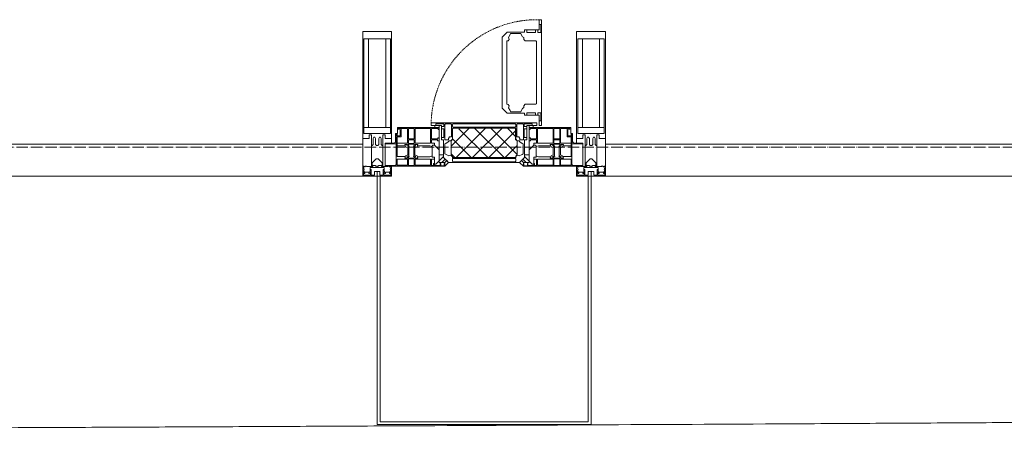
# Model space of a CAD drawing. Header units: millimetres. Extents: x 5617 to 109543, y 7718 to 202726.
# Tile 49 of 84: x 55810 to 57514, y 14912 to 15621. Entities that reach past the tile are written whole.
import ezdxf

# ---------------------------------------------------------------- set-up
doc = ezdxf.new("R2010")
doc.units = ezdxf.units.MM
doc.linetypes.add('-D1-02х01', pattern=[3, 2, -1])
doc.linetypes.add('ADSK_Линия сетки', pattern=[25, 20, -2.5, 0, -2.5])
for name, color, linetype, lineweight in [('Импосты витража', 7, 'Continuous', 18), ('Колонны', 7, 'Continuous', 18), ('Окна', 7, 'Continuous', 18), ('Оси', 7, 'Continuous', 9), ('Панели витража', 7, 'Continuous', 18), ('Форма', 7, 'Continuous', 18), ('Элементы узлов', 7, 'Continuous', 18)]:
    doc.layers.add(name, color=color, linetype=linetype, lineweight=lineweight)

# ---------------------------------------------------------------- blocks, each defined once
blk = doc.blocks.new('System Panel - A_PAN_Glass-7508020-МКСС_К4_L16_54_900_')
at = {"layer": 'Панели витража', "color": 253, "lineweight": 5, "true_color": 0xaaaaaa}
for p, q in [((656.25, 55), (-656.25, 55)), ((-656.25, 55), (-656.25, 0)), ((656.25, 0), (656.25, 55)), ((-656.25, 0), (656.25, 0))]:
    blk.add_line(p, q, dxfattribs=at)
blk = doc.blocks.new('A_PAN_Створка - 383мм-7508021-МКСС_К4_L16_54_900_')
at = {"layer": 'Панели витража', "lineweight": 5}
h = blk.add_hatch(dxfattribs=at)
h.set_pattern_fill('FP_5', color=256, style=0, pattern_type=2)
h.set_pattern_definition([(45, (-127750, -15350), (-14.1421356, 14.1421356), []), (135, (-127750, -15350), (-14.1421356, -14.1421356), [])])
h.paths.add_polyline_path([(-54.5, 31.8), (54.5, 31.8), (54.9, 34.1), (57.2, 36.4), (57.2, 60.8), (54.6, 63.4), (53.6, 82.7), (-54.6, 81.8), (-54.6, 63.4), (-57.2, 60.8), (-57.2, 36.4), (-54.9, 34.1)])
at = {"layer": 'Окна', "lineweight": 5}
for p, q in [((95.1, 270.5), (95.1, 252.9)), ((99.6, 270.5), (95.1, 270.5)), ((97.9, 262.4), (95.1, 262.4)), ((97.9, 262.4), (97.9, 248.4)), ((99.6, 270.5), (99.6, 87.5)), ((39.7, 249), (31.1, 240.4)), ((31.1, 117.6), (31.1, 240.4)), ((70.1, 249), (39.7, 249)), ((45, 244.7), (42.3, 239.8)), ((42.3, 239.8), (43.5, 236.3)), ((45.9, 246.8), (45, 244.7)), ((63.3, 246.8), (45.9, 246.8)), ((64.1, 245), (63.3, 246.8)), ((64.1, 245), (66.7, 241)), ((66.7, 241), (68.6, 239.7)), ((68.6, 239.7), (68.6, 236.4)), ((70.1, 252.9), (70.1, 249)), ((95.1, 252.9), (70.1, 252.9)), ((74.1, 248.4), (74.1, 252.9)), ((89.1, 248.4), (74.1, 248.4)), ((89.1, 252.9), (89.1, 248.4)), ((93.1, 248.4), (93.1, 252.9)), ((97.9, 248.4), (93.1, 248.4)), ((41.4, 234.2), (39.1, 233.8)), ((39.1, 179), (39.1, 233.8)), ((41.4, 234.2), (43.5, 236.3)), ((68.6, 236.4), (71.1, 233.9)), ((71.1, 233.9), (89.5, 233.9)), ((89.5, 233.9), (90.6, 232.8)), ((90.6, 125.2), (90.6, 232.8)), ((39.1, 179), (39.1, 124.2)), ((41.4, 123.8), (39.1, 124.2)), ((41.4, 123.8), (43.5, 121.7)), ((42.3, 118.2), (43.5, 121.7)), ((68.6, 121.6), (71.1, 124.1)), ((68.6, 118.3), (68.6, 121.6)), ((71.1, 124.1), (89.5, 124.1)), ((89.5, 124.1), (90.6, 125.2)), ((39.7, 109), (31.1, 117.6)), ((70.1, 109), (39.7, 109)), ((45, 113.3), (42.3, 118.2)), ((45.9, 111.2), (45, 113.3)), ((63.3, 111.2), (45.9, 111.2)), ((64.1, 113), (63.3, 111.2)), ((64.1, 113), (66.7, 117)), ((66.7, 117), (68.6, 118.3)), ((70.1, 105.1), (70.1, 109)), ((95.1, 105.1), (70.1, 105.1)), ((74.1, 109.6), (74.1, 105.1)), ((89.1, 109.6), (74.1, 109.6)), ((89.1, 105.1), (89.1, 109.6)), ((93.1, 109.6), (93.1, 105.1)), ((97.9, 109.6), (93.1, 109.6)), ((95.1, 87.5), (95.1, 105.1)), ((97.9, 95.6), (97.9, 109.6)), ((-91.5, 92), (91.5, 92)), ((-91.5, 87.5), (-91.5, 92)), ((-73.9, 87.5), (-91.5, 87.5)), ((-73.9, 62.5), (-73.9, 87.5)), ((73.9, 87.5), (73.9, 62.5)), ((91.5, 87.5), (73.9, 87.5)), ((91.5, 92), (91.5, 87.5)), ((97.9, 95.6), (95.1, 95.6)), ((99.6, 87.5), (95.1, 87.5)), ((-153, 73.5), (-150, 73.5)), ((-153, 60), (-153, 73.5)), ((-150, 84), (-78, 84)), ((-150, 73.5), (-150, 84)), ((-78, 84), (-78, 23.5)), ((78, 84), (150, 84)), ((78, 23.5), (78, 84)), ((150, 84), (150, 73.5)), ((150, 73.5), (153, 73.5)), ((153, 73.5), (153, 60)), ((-171, 57), (-156, 57)), ((-171, 17), (-171, 57)), ((-70, 62.5), (-73.9, 62.5)), ((-70, 32.1), (-70, 62.5)), ((70, 62.5), (70, 32.1)), ((73.9, 62.5), (70, 62.5)), ((156, 57), (171, 57)), ((171, 57), (171, 17)), ((-78, 23.5), (-67.9, 23.5)), ((-61.4, 23.5), (-70, 32.1)), ((-67.9, 23.5), (-64.6, 26.8)), ((-67.9, 17), (-67.9, 23.5)), ((-61.4, 23.5), (-67.9, 17)), ((-64.6, 26.8), (-61.4, 23.5)), ((61.4, 23.5), (-61.4, 23.5)), ((70, 32.1), (61.4, 23.5)), ((61.4, 23.5), (64.6, 26.8)), ((67.9, 17), (61.4, 23.5)), ((64.6, 26.8), (67.9, 23.5)), ((67.9, 23.5), (67.9, 17)), ((67.9, 23.5), (78, 23.5)), ((-67.9, 17), (-171, 17)), ((171, 17), (67.9, 17))]:
    blk.add_line(p, q, dxfattribs=at)
at = {"layer": 'Окна', "color": 253, "lineweight": 5, "true_color": 0xaaaaaa}
for p, q in [((-85, 84), (-85, 87.5)), ((-85, 87.5), (-78, 87.5)), ((-78, 87.5), (-78, 84)), ((78, 87.5), (78, 84)), ((85, 87.5), (78, 87.5)), ((85, 84), (85, 87.5)), ((-152, 20), (-152, 73.5)), ((-150.5, 69.5), (-150.5, 73.5)), ((-145, 69.5), (-150.5, 69.5)), ((-148.5, 82.5), (-132.4, 82.5)), ((-148.5, 81), (-148.5, 82.5)), ((-143.5, 81), (-148.5, 81)), ((-145, 69.5), (-145, 79.5)), ((-143.5, 68), (-143.5, 81)), ((-132.4, 56.6), (-132.4, 82.5)), ((-131, 82.5), (-120.8, 82.5)), ((-131, 82.5), (-131, 64.6)), ((-120.8, 82.5), (-120.8, 64.6)), ((-119.3, 82.5), (-92.5, 82.5)), ((-119.3, 56.6), (-119.3, 82.5)), ((-92.5, 56.6), (-92.5, 82.5)), ((-90.8, 82.5), (-79.5, 82.5)), ((-90.8, 64.6), (-90.8, 82.5)), ((-78, 84), (-85, 84)), ((-79.5, 82.5), (-79.5, 80.6)), ((-79.5, 80.6), (-78, 80.6)), ((78, 84), (85, 84)), ((79.5, 80.6), (78, 80.6)), ((90.8, 82.5), (79.5, 82.5)), ((79.5, 82.5), (79.5, 80.6)), ((90.8, 64.6), (90.8, 82.5)), ((119.3, 82.5), (92.5, 82.5)), ((92.5, 56.6), (92.5, 82.5)), ((119.3, 56.6), (119.3, 82.5)), ((120.8, 82.5), (120.8, 64.6)), ((131, 82.5), (120.8, 82.5)), ((131, 82.5), (131, 64.6)), ((132.4, 56.6), (132.4, 82.5)), ((148.5, 82.5), (132.4, 82.5)), ((143.5, 81), (148.5, 81)), ((143.5, 68), (143.5, 81)), ((145, 69.5), (145, 79.5)), ((145, 69.5), (150.5, 69.5)), ((148.5, 81), (148.5, 82.5)), ((150.5, 69.5), (150.5, 73.5)), ((152, 20), (152, 73.5)), ((-171, 55.5), (-152, 55.5)), ((-150.5, 33.6), (-150.5, 68)), ((-150.5, 68), (-143.5, 68)), ((-150.5, 56.6), (-132.4, 56.6)), ((-136.4, 52.4), (-150.5, 52.4)), ((-137.2, 54.8), (-135.8, 50.8)), ((-132.5, 54.8), (-137.2, 54.8)), ((-132.5, 53.8), (-133.4, 52)), ((-133.4, 52), (-130.1, 50.4)), ((-132.5, 53.8), (-132.5, 54.8)), ((-131, 64.6), (-120.8, 64.6)), ((-131, 56.5), (-131, 62.6)), ((-120.8, 62.6), (-131, 62.6)), ((-131, 56.5), (-120.8, 56.5)), ((-131, 55.1), (-131, 52.7)), ((-120.8, 55.1), (-131, 55.1)), ((-129.4, 51.1), (-131, 52.7)), ((-130.1, 50.4), (-129.4, 51.1)), ((-122.4, 51.1), (-120.8, 52.7)), ((-121.7, 50.4), (-122.4, 51.1)), ((-118.4, 52), (-121.7, 50.4)), ((-120.8, 56.5), (-120.8, 62.6)), ((-120.8, 55.1), (-120.8, 52.7)), ((-92.5, 56.6), (-119.3, 56.6)), ((-119.3, 54.8), (-114.6, 54.8)), ((-119.3, 53.8), (-119.3, 54.8)), ((-119.3, 53.8), (-118.4, 52)), ((-114.6, 54.8), (-115.9, 50.8)), ((-94.1, 52.5), (-115.3, 52.5)), ((-89.9, 50.9), (-94.1, 52.5)), ((-80.1, 64.6), (-90.8, 64.6)), ((-90.8, 62.7), (-90.8, 56.6)), ((-80.4, 62.7), (-90.8, 62.7)), ((-90.8, 56.6), (-85.9, 56.6)), ((-89.9, 52.2), (-88.6, 53.5)), ((-89.9, 52.2), (-89.9, 50.9)), ((-85.9, 53.5), (-88.6, 53.5)), ((-85.9, 56.6), (-85.9, 53.5)), ((-85.9, 53.5), (-78, 45.6)), ((-80.4, 61.1), (-80.4, 62.7)), ((-78, 61.1), (-80.4, 61.1)), ((-80.1, 66.1), (-80.1, 64.6)), ((-78, 66.1), (-80.1, 66.1)), ((-78, 66.1), (-78, 61.1)), ((78, 66.1), (78, 61.1)), ((78, 66.1), (80.1, 66.1)), ((78, 61.1), (80.4, 61.1)), ((85.9, 53.5), (78, 45.6)), ((80.1, 66.1), (80.1, 64.6)), ((80.1, 64.6), (90.8, 64.6)), ((80.4, 62.7), (90.8, 62.7)), ((80.4, 61.1), (80.4, 62.7)), ((85.9, 56.6), (85.9, 53.5)), ((90.8, 56.6), (85.9, 56.6)), ((85.9, 53.5), (88.6, 53.5)), ((89.9, 52.2), (88.6, 53.5)), ((89.9, 50.9), (94.1, 52.5)), ((89.9, 52.2), (89.9, 50.9)), ((90.8, 62.7), (90.8, 56.6)), ((92.5, 56.6), (119.3, 56.6)), ((94.1, 52.5), (115.3, 52.5)), ((114.6, 54.8), (115.9, 50.8)), ((119.3, 54.8), (114.6, 54.8)), ((119.3, 53.8), (118.4, 52)), ((118.4, 52), (121.7, 50.4)), ((119.3, 53.8), (119.3, 54.8)), ((131, 64.6), (120.8, 64.6)), ((120.8, 56.5), (120.8, 62.6)), ((120.8, 62.6), (131, 62.6)), ((131, 56.5), (120.8, 56.5)), ((120.8, 55.1), (120.8, 52.7)), ((120.8, 55.1), (131, 55.1)), ((122.4, 51.1), (120.8, 52.7)), ((121.7, 50.4), (122.4, 51.1)), ((129.4, 51.1), (131, 52.7)), ((130.1, 50.4), (129.4, 51.1)), ((133.4, 52), (130.1, 50.4)), ((131, 56.5), (131, 62.6)), ((131, 55.1), (131, 52.7)), ((150.5, 56.6), (132.4, 56.6)), ((132.5, 54.8), (137.2, 54.8)), ((132.5, 53.8), (132.5, 54.8)), ((132.5, 53.8), (133.4, 52)), ((137.2, 54.8), (135.8, 50.8)), ((136.4, 52.4), (150.5, 52.4)), ((150.5, 68), (143.5, 68)), ((150.5, 33.6), (150.5, 68)), ((171, 55.5), (152, 55.5)), ((-137.2, 31), (-135.8, 35)), ((-132.1, 49), (-135.8, 50.8)), ((-132.1, 36.8), (-135.8, 35)), ((-133.4, 33.7), (-130.1, 35.3)), ((-132.1, 49), (-132.1, 36.8)), ((-129.4, 34.6), (-131, 33)), ((-130.1, 35.3), (-130.1, 50.4)), ((-130.1, 35.3), (-129.4, 34.6)), ((-121.7, 35.3), (-122.4, 34.6)), ((-122.4, 34.6), (-120.8, 33)), ((-121.7, 35.3), (-121.7, 50.4)), ((-118.4, 33.7), (-121.7, 35.3)), ((-119.7, 49), (-115.9, 50.8)), ((-119.7, 49), (-119.7, 36.8)), ((-119.7, 36.8), (-115.9, 35)), ((-114.6, 31), (-115.9, 35)), ((-89.9, 35.1), (-94.1, 33.5)), ((-89.9, 35.1), (-89.9, 50.9)), ((-89.9, 32.5), (-89.9, 35.1)), ((-78, 45.6), (-78, 36.8)), ((-78, 36.8), (-70, 36.8)), ((-70, 36.8), (-70, 33.8)), ((70, 36.8), (70, 33.8)), ((78, 36.8), (70, 36.8)), ((78, 45.6), (78, 36.8)), ((89.9, 35.1), (89.9, 50.9)), ((89.9, 35.1), (94.1, 33.5)), ((89.9, 32.5), (89.9, 35.1)), ((114.6, 31), (115.9, 35)), ((119.7, 49), (115.9, 50.8)), ((119.7, 36.8), (115.9, 35)), ((118.4, 33.7), (121.7, 35.3)), ((119.7, 49), (119.7, 36.8)), ((122.4, 34.6), (120.8, 33)), ((121.7, 35.3), (121.7, 50.4)), ((121.7, 35.3), (122.4, 34.6)), ((130.1, 35.3), (129.4, 34.6)), ((129.4, 34.6), (131, 33)), ((130.1, 35.3), (130.1, 50.4)), ((133.4, 33.7), (130.1, 35.3)), ((132.1, 49), (135.8, 50.8)), ((132.1, 49), (132.1, 36.8)), ((132.1, 36.8), (135.8, 35)), ((137.2, 31), (135.8, 35)), ((-171, 18.5), (-153.5, 18.5)), ((-153.5, 18.5), (-152, 20)), ((-136.3, 33.6), (-150.5, 33.6)), ((-150.5, 29.4), (-132.4, 29.4)), ((-150.5, 17), (-150.5, 29.4)), ((-132.4, 18.6), (-150.5, 18.6)), ((-132.5, 31), (-137.2, 31)), ((-132.5, 31.9), (-133.4, 33.7)), ((-132.5, 31.9), (-132.5, 31)), ((-132.4, 29.4), (-132.4, 18.6)), ((-131, 30.9), (-131, 33)), ((-120.8, 30.9), (-131, 30.9)), ((-131, 29.5), (-120.8, 29.5)), ((-131, 18.2), (-131, 29.5)), ((-120.8, 18.2), (-131, 18.2)), ((-120.8, 30.9), (-120.8, 33)), ((-120.8, 18.2), (-120.8, 29.5)), ((-119.3, 31.9), (-118.4, 33.7)), ((-119.3, 31.9), (-119.3, 31)), ((-119.3, 31), (-114.6, 31)), ((-92.5, 29.4), (-119.3, 29.4)), ((-119.3, 29.4), (-119.3, 18.6)), ((-119.3, 18.6), (-92.5, 18.6)), ((-94.1, 33.5), (-115.4, 33.5)), ((-92.5, 18.6), (-92.5, 29.4)), ((-90.8, 18.5), (-90.8, 29.4)), ((-90.8, 29.4), (-85.9, 29.4)), ((-87.3, 18.5), (-90.8, 18.5)), ((-85.9, 32.5), (-89.9, 32.5)), ((-87.3, 21.9), (-85.9, 21.9)), ((-87.3, 20.4), (-87.3, 21.9)), ((-87.3, 20.4), (-87.3, 18.5)), ((-84.8, 20.4), (-87.3, 20.4)), ((-85.9, 29.4), (-85.9, 32.5)), ((-85.9, 21.9), (-85.9, 29.4)), ((-85.9, 18.2), (-85.9, 20.4)), ((-75.9, 18.2), (-85.9, 18.2)), ((-83.4, 20.4), (-84.8, 20.4)), ((-70, 33.8), (-83.4, 20.4)), ((-75.9, 23.5), (-73, 23.5)), ((-75.9, 21.5), (-75.9, 23.5)), ((-75.9, 21.5), (-75.9, 18.2)), ((-74.9, 21.5), (-75.9, 21.5)), ((-74.9, 17.9), (-74.9, 21.5)), ((-68.9, 17.9), (-74.9, 17.9)), ((-67.2, 29.3), (-73, 23.5)), ((-68.9, 21.5), (-68.9, 17.9)), ((-67.9, 21.5), (-68.9, 21.5)), ((-67.9, 23.5), (-64.6, 26.8)), ((-67.9, 21.5), (-67.9, 23.5)), ((-64.6, 26.8), (-67.2, 29.3)), ((64.6, 26.8), (67.2, 29.3)), ((67.9, 23.5), (64.6, 26.8)), ((67.2, 29.3), (73, 23.5)), ((67.9, 21.5), (67.9, 23.5)), ((67.9, 21.5), (68.9, 21.5)), ((68.9, 21.5), (68.9, 17.9)), ((68.9, 17.9), (74.9, 17.9)), ((70, 33.8), (83.4, 20.4)), ((75.9, 23.5), (73, 23.5)), ((74.9, 21.5), (75.9, 21.5)), ((74.9, 17.9), (74.9, 21.5)), ((75.9, 21.5), (75.9, 23.5)), ((75.9, 21.5), (75.9, 18.2)), ((75.9, 18.2), (85.9, 18.2)), ((83.4, 20.4), (84.8, 20.4)), ((84.8, 20.4), (87.3, 20.4)), ((85.9, 32.5), (89.9, 32.5)), ((85.9, 29.4), (85.9, 32.5)), ((85.9, 21.9), (85.9, 29.4)), ((90.8, 29.4), (85.9, 29.4)), ((87.3, 21.9), (85.9, 21.9)), ((85.9, 18.2), (85.9, 20.4)), ((87.3, 20.4), (87.3, 21.9)), ((87.3, 20.4), (87.3, 18.5)), ((87.3, 18.5), (90.8, 18.5)), ((90.8, 18.5), (90.8, 29.4)), ((92.5, 18.6), (92.5, 29.4)), ((92.5, 29.4), (119.3, 29.4)), ((119.3, 18.6), (92.5, 18.6)), ((94.1, 33.5), (115.4, 33.5)), ((119.3, 31), (114.6, 31)), ((119.3, 31.9), (118.4, 33.7)), ((119.3, 31.9), (119.3, 31)), ((119.3, 29.4), (119.3, 18.6)), ((120.8, 30.9), (120.8, 33)), ((120.8, 30.9), (131, 30.9)), ((120.8, 18.2), (120.8, 29.5)), ((131, 29.5), (120.8, 29.5)), ((120.8, 18.2), (131, 18.2)), ((131, 30.9), (131, 33)), ((131, 18.2), (131, 29.5)), ((150.5, 29.4), (132.4, 29.4)), ((132.4, 29.4), (132.4, 18.6)), ((132.4, 18.6), (150.5, 18.6)), ((132.5, 31.9), (133.4, 33.7)), ((132.5, 31.9), (132.5, 31)), ((132.5, 31), (137.2, 31)), ((136.3, 33.6), (150.5, 33.6)), ((150.5, 17), (150.5, 29.4)), ((153.5, 18.5), (152, 20)), ((171, 18.5), (153.5, 18.5))]:
    blk.add_line(p, q, dxfattribs=at)
at = {"layer": 'Окна', "linetype": '-D1-02х01', "lineweight": 5}
blk.add_arc((91.4, 87.5), 183, 88.8555, 178.5909, dxfattribs=at)
at = {"layer": 'Окна', "lineweight": 5}
for centre, start, end in [((-156, 60), 270, 360), ((156, 60), 180, 270)]:
    blk.add_arc(centre, 3, start, end, dxfattribs=at)
at = {"layer": 'Элементы узлов', "color": 253, "lineweight": 5, "true_color": 0xaaaaaa}
for p, q in [((-91.5, 92), (-91.5, 87.5)), ((-91.5, 92), (91.5, 92)), ((-91.5, 87.5), (-73.9, 87.5)), ((-83.4, 90.3), (-69.4, 90.3)), ((-83.4, 90.3), (-83.4, 87.5)), ((-73.9, 87.5), (-73.9, 62.5)), ((-69.4, 85.5), (-73.9, 85.5)), ((-69.4, 90.3), (-69.4, 85.5)), ((-67.9, 89.3), (-66.9, 90.3)), ((-67.9, 62.5), (-67.9, 89.3)), ((-66.9, 90.3), (-57.4, 90.3)), ((-57.4, 90.3), (-56.4, 89.4)), ((-56.4, 89.4), (-56.4, 67.7)), ((-53.9, 90.3), (-54.9, 89.3)), ((-54.9, 89.3), (-54.9, 85.6)), ((-54.9, 85.6), (-53.9, 84.6)), ((53.9, 90.3), (-53.9, 90.3)), ((53.9, 90.3), (54.9, 89.3)), ((54.9, 85.6), (53.9, 84.6)), ((54.9, 89.3), (54.9, 85.6)), ((57.4, 90.3), (56.4, 89.4)), ((56.4, 89.4), (56.4, 67.7)), ((66.9, 90.3), (57.4, 90.3)), ((67.9, 89.3), (66.9, 90.3)), ((67.9, 62.5), (67.9, 89.3)), ((69.4, 90.3), (69.4, 85.5)), ((83.4, 90.3), (69.4, 90.3)), ((69.4, 85.5), (73.9, 85.5)), ((91.5, 87.5), (73.9, 87.5)), ((73.9, 87.5), (73.9, 62.5)), ((83.4, 90.3), (83.4, 87.5)), ((91.5, 92), (91.5, 87.5)), ((-73.9, 81.5), (-69.4, 81.5)), ((-69.4, 81.5), (-69.4, 66.5)), ((-54.9, 81.9), (-53.8, 83)), ((-54.9, 63.5), (-54.9, 81.9)), ((-53.6, 82.7), (-54.6, 81.8)), ((-54.6, 81.8), (-54.6, 63.4)), ((-53.9, 84.6), (53.9, 84.6)), ((53.8, 83), (-53.8, 83)), ((53.6, 82.7), (-53.6, 82.7)), ((54.6, 81.8), (53.6, 82.7)), ((54.9, 81.9), (53.8, 83)), ((54.6, 63.4), (54.6, 81.8)), ((54.9, 63.5), (54.9, 81.9)), ((69.4, 81.5), (69.4, 66.5)), ((73.9, 81.5), (69.4, 81.5)), ((-69.4, 66.5), (-73.9, 66.5)), ((-73.9, 62.5), (-70, 62.5)), ((-70, 62.5), (-70, 32.1)), ((-61.7, 62.5), (-67.9, 62.5)), ((-66, 56.5), (-67.8, 55.7)), ((-67.8, 55.7), (-67.8, 38.3)), ((-66, 56.5), (-62, 59.1)), ((-62, 59.1), (-60.7, 61)), ((-60.1, 67.7), (-61.7, 64.9)), ((-61.7, 64.9), (-61.7, 62.5)), ((-60.7, 61), (-57.4, 61)), ((-56.4, 67.7), (-60.1, 67.7)), ((-57.4, 61), (-54.9, 63.5)), ((-54.6, 63.4), (-57.2, 60.8)), ((-57.2, 60.8), (-57.2, 36.4)), ((57.2, 60.8), (54.6, 63.4)), ((57.4, 61), (54.9, 63.5)), ((56.4, 67.7), (60.1, 67.7)), ((57.2, 36.4), (57.2, 60.8)), ((60.7, 61), (57.4, 61)), ((60.1, 67.7), (61.7, 64.9)), ((62, 59.1), (60.7, 61)), ((61.7, 64.9), (61.7, 62.5)), ((61.7, 62.5), (67.9, 62.5)), ((66, 56.5), (62, 59.1)), ((66, 56.5), (67.8, 55.7)), ((67.8, 55.7), (67.8, 38.3)), ((69.4, 66.5), (73.9, 66.5)), ((70, 62.5), (70, 32.1)), ((73.9, 62.5), (70, 62.5)), ((-67.8, 38.3), (-65.7, 37.4)), ((-65.7, 37.4), (-60.8, 34.7)), ((-60.8, 34.7), (-57.3, 35.9)), ((-55.2, 33.8), (-57.3, 35.9)), ((-57.2, 36.4), (-54.9, 34.1)), ((54.9, 34.1), (57.2, 36.4)), ((55.2, 33.8), (57.3, 35.9)), ((60.8, 34.7), (57.3, 35.9)), ((65.7, 37.4), (60.8, 34.7)), ((67.8, 38.3), (65.7, 37.4)), ((-70, 32.1), (-61.4, 23.5)), ((61.4, 23.5), (-61.4, 23.5)), ((-55.2, 33.8), (-54.8, 31.5)), ((-54.9, 34.1), (-54.5, 31.8)), ((-53.9, 30.5), (-54.9, 29.5)), ((-54.9, 29.5), (-54.9, 25.8)), ((-54.9, 25.8), (-53.9, 24.8)), ((0, 31.5), (-54.8, 31.5)), ((-54.5, 31.8), (54.5, 31.8)), ((53.9, 30.5), (-53.9, 30.5)), ((-53.9, 24.8), (53.9, 24.8)), ((0, 31.5), (54.8, 31.5)), ((53.9, 30.5), (54.9, 29.5)), ((54.9, 25.8), (53.9, 24.8)), ((54.5, 31.8), (54.9, 34.1)), ((55.2, 33.8), (54.8, 31.5)), ((54.9, 29.5), (54.9, 25.8)), ((70, 32.1), (61.4, 23.5))]:
    blk.add_line(p, q, dxfattribs=at)
blk = doc.blocks.new('Rectangular Mullion - 50Wx250H-2623690-МКСС_К4_L16_54_900_')
at = {"layer": 'Элементы узлов', "color": 253, "lineweight": 5, "true_color": 0xaaaaaa}
for p, q in [((-25, 65.2), (-25, 250)), ((-25, 250), (0, 250)), ((25, 250), (0, 250)), ((25, 65.2), (25, 250)), ((-23, 237.3), (0, 237.3)), ((-23, 237.3), (-23, 73.6)), ((-14.9, 84), (-14.9, 237.3)), ((23, 237.3), (0, 237.3)), ((14.9, 84), (14.9, 237.3)), ((23, 237.3), (23, 73.6)), ((0, 84), (-23, 84)), ((-0.5, 73.6), (-23, 73.6)), ((-14, 71.3), (-14, 65.2)), ((-10, 71.3), (-14, 71.3)), ((-10, 53), (-10, 71.3)), ((0, 84), (23, 84)), ((0.5, 73.6), (23, 73.6)), ((10, 71.3), (14, 71.3)), ((10, 53), (10, 71.3)), ((14, 71.3), (14, 65.2)), ((-14, 65.2), (-25, 65.2)), ((-8.7, 53), (-10, 53)), ((-10, 53), (-10, 17)), ((-8.7, 53), (-7, 54.7)), ((-7, 65.2), (-5.9, 67.3)), ((-7, 65.2), (-7, 54.7)), ((-4.1, 67.3), (-5.9, 67.3)), ((-4.1, 67.3), (-2.9, 65.1)), ((-2.9, 65.1), (-2.9, 54.6)), ((-1.3, 53), (-2.9, 54.6)), ((0, 53), (-1.3, 53)), ((0, 53), (1.3, 53)), ((1.3, 53), (2.9, 54.6)), ((4.1, 67.3), (2.9, 65.1)), ((2.9, 65.1), (2.9, 54.6)), ((4.1, 67.3), (5.9, 67.3)), ((7, 65.2), (5.9, 67.3)), ((7, 65.2), (7, 54.7)), ((8.7, 53), (7, 54.7)), ((8.7, 53), (10, 53)), ((10, 53), (10, 17)), ((14, 65.2), (25, 65.2)), ((-19, 17.6), (-21.3, 16)), ((-18.4, 16.6), (-19, 17.6)), ((-8.5, 23), (-1.5, 30)), ((-8.5, 18.5), (-8.5, 23)), ((-7.5, 18.5), (-8.5, 18.5)), ((-7.5, 17), (-7.5, 18.5)), ((-7.4, 18), (-7.4, 16.6)), ((-2.6, 18), (-7.4, 18)), ((-2.6, 18), (-2.6, 16.8)), ((-1.5, 30), (0, 30)), ((1.5, 30), (0, 30)), ((8.5, 23), (1.5, 30)), ((2.6, 18), (2.6, 16.8)), ((2.6, 18), (7.4, 18)), ((7.4, 18), (7.4, 16.6)), ((7.5, 18.5), (8.5, 18.5)), ((7.5, 17), (7.5, 18.5)), ((8.5, 18.5), (8.5, 23)), ((18.4, 16.6), (19, 17.6)), ((19, 17.6), (21.3, 16)), ((-23.8, 14.6), (-25, 14.2)), ((-25, 0), (-25, 14.2)), ((-22.3, 17), (-23.8, 17)), ((-23.8, 17), (-23.8, 14.6)), ((-22.5, 10.6), (-23.8, 14.6)), ((-22.5, 10.6), (-23.7, 9.9)), ((-23.7, 1.3), (-23.7, 9.9)), ((-23.7, 1.3), (-11.8, 1.3)), ((-23.2, 10.2), (-22.5, 8)), ((-22.5, 8), (-22.5, 4.5)), ((-21.3, 4.5), (-22.5, 4.5)), ((-22.3, 17), (-22.3, 16)), ((-22.3, 16), (-21.3, 16)), ((-21.3, 4.5), (-21.3, 6.5)), ((-21.3, 6.5), (-14.2, 6.5)), ((-7.4, 16.6), (-18.4, 16.6)), ((-14.2, 6.5), (-14.2, 4.5)), ((-13.2, 4.5), (-14.2, 4.5)), ((-13.2, 4.5), (-12.2, 7.2)), ((-12.7, 7.6), (-11.3, 11.4)), ((-12.7, 7.6), (-11.8, 6.9)), ((-12.2, 9), (-12.2, 14.8)), ((-12.2, 14.8), (0, 14.8)), ((-11.8, 1.3), (-11.8, 6.9)), ((-10.5, 11.2), (-11.3, 11.4)), ((-10.5, 1.5), (-10.5, 11.2)), ((-4.8, 1.5), (-10.5, 1.5)), ((-10, 17), (-7.5, 17)), ((0, 8), (-4.8, 8)), ((-4.8, 1.5), (-4.8, 8)), ((-2.6, 16.8), (0, 16.8)), ((2.6, 16.8), (0, 16.8)), ((0, 14.8), (0, 16.8)), ((0, 14.8), (0, 16.8)), ((12.2, 14.8), (0, 14.8)), ((0, 0), (0, 8)), ((0, 8), (4.8, 8)), ((0, 0), (0, 8)), ((4.8, 1.5), (4.8, 8)), ((4.8, 1.5), (10.5, 1.5)), ((7.4, 16.6), (18.4, 16.6)), ((10, 17), (7.5, 17)), ((10.5, 11.2), (11.3, 11.4)), ((10.5, 1.5), (10.5, 11.2)), ((12.7, 7.6), (11.3, 11.4)), ((12.7, 7.6), (11.8, 6.9)), ((11.8, 1.3), (11.8, 6.9)), ((23.7, 1.3), (11.8, 1.3)), ((12.2, 9), (12.2, 14.8)), ((13.2, 4.5), (12.2, 7.2)), ((13.2, 4.5), (14.2, 4.5)), ((21.3, 6.5), (14.2, 6.5)), ((14.2, 6.5), (14.2, 4.5)), ((22.3, 16), (21.3, 16)), ((21.3, 4.5), (21.3, 6.5)), ((21.3, 4.5), (22.5, 4.5)), ((22.3, 17), (22.3, 16)), ((22.3, 17), (23.8, 17)), ((22.5, 10.6), (23.8, 14.6)), ((22.5, 10.6), (23.7, 9.9)), ((23.2, 10.2), (22.5, 8)), ((22.5, 8), (22.5, 4.5)), ((23.7, 1.3), (23.7, 9.9)), ((23.8, 17), (23.8, 14.6)), ((23.8, 14.6), (25, 14.2)), ((25, 0), (25, 14.2)), ((-25, 0), (0, 0)), ((25, 0), (0, 0))]:
    blk.add_line(p, q, dxfattribs=at)
for centre, start, end in [((-0.5, 73.1), 360, 90), ((0.5, 73.1), 90, 180)]:
    blk.add_arc(centre, 0.5, start, end, dxfattribs=at)
blk = doc.blocks.new('Rectangular Mullion - R_StandardFrame_50Wx250H-V52-МКСС_К4_L16_54_900_')
at = {"layer": 'Импосты витража', "color": 253, "lineweight": 5, "true_color": 0xaaaaaa}
for p, q in [((-25, -250), (-25, 0)), ((-25, 0), (0, 0)), ((5, 0), (25, 0)), ((25, 0), (25, -17)), ((25, -57), (25, -250)), ((25, -250), (-25, -250))]:
    blk.add_line(p, q, dxfattribs=at)
blk = doc.blocks.new('Rectangular Mullion - R_StandardFrame_50Wx250H-V53-МКСС_К4_L16_54_900_')
at = {"layer": 'Импосты витража', "color": 253, "lineweight": 5, "true_color": 0xaaaaaa}
for p, q in [((-25, -17), (-25, 0)), ((-25, 0), (-5, 0)), ((0, 0), (25, 0)), ((25, 0), (25, -250)), ((-25, -250), (-25, -57)), ((25, -250), (-25, -250))]:
    blk.add_line(p, q, dxfattribs=at)
blk = doc.blocks.new('A_SLK_PAN_Type1 - Прямой тип панели Ф-1_1-7502559-МКСС_К4_L16_54_900_')
at = {"layer": 'Колонны', "lineweight": 5}
for p, q in [((-185, 430), (185, 430)), ((-185, 0), (-185, 430)), ((185, 430), (185, 0)), ((-180, 425), (-180, 0)), ((180, 425), (-180, 425)), ((180, 0), (180, 425)), ((-180, 0), (-185, 0)), ((185, 0), (180, 0))]:
    blk.add_line(p, q, dxfattribs=at)
blk = doc.blocks.new('135_SLK_K4_AR_FCD_rvt-1-МКСС_К4_L16_54_900_')
at = {"layer": 'Форма', "color": 253, "lineweight": 9, "true_color": 0xaaaaaa}
blk.add_open_spline([(126202.6, 14911.8), (126230.8, 14911.9), (126372.1, 14912.4), (126626.2, 14913.3), (126908.7, 14914.5), (127134.8, 14915.5), (127304.5, 14916.3), (127474.2, 14917.1), (127700.3, 14918.2), (127982.7, 14919.7), (128265.2, 14921.2), (128491.3, 14922.5), (128661, 14923.5), (128830.7, 14924.5), (129056.8, 14925.9), (129339.2, 14927.6), (129571.5, 14929.1), (129690.8, 14929.9), (129697.1, 14929.9)], degree=3, knots=[-0.30047677, -0.30047677, -0.30047677, -0.30047677, -0.29807692, -0.28846154, -0.27884615, -0.27403846, -0.26923077, -0.26442308, -0.25961538, -0.25, -0.24038462, -0.23557692, -0.23076923, -0.22596154, -0.22115385, -0.21153846, -0.20192308, -0.2013857, -0.2013857, -0.2013857, -0.2013857], dxfattribs=at)
at = {"layer": 'Импосты витража', "color": 253, "lineweight": 5, "true_color": 0xaaaaaa}
for p in [(127565, 15350), (127935, 15350)]:
    blk.add_blockref('Rectangular Mullion - 50Wx250H-2623690-МКСС_К4_L16_54_900_', p, dxfattribs=at)
at = {"layer": 'Импосты витража', "color": 253, "lineweight": 5, "true_color": 0xaaaaaa, "extrusion": (0, 0, -1), "rotation": 180}
for name, p in [('Rectangular Mullion - R_StandardFrame_50Wx250H-V52-МКСС_К4_L16_54_900_', (-127565, 15350)), ('Rectangular Mullion - R_StandardFrame_50Wx250H-V53-МКСС_К4_L16_54_900_', (-127935, 15350))]:
    blk.add_blockref(name, p, dxfattribs=at)
at = {"layer": 'Колонны', "color": 253, "lineweight": 5, "true_color": 0xaaaaaa, "rotation": 180}
blk.add_blockref('A_SLK_PAN_Type1 - Прямой тип панели Ф-1_1-7502559-МКСС_К4_L16_54_900_', (127750, 15350), dxfattribs=at)
at = {"layer": 'Панели витража', "color": 253, "lineweight": 5, "true_color": 0xaaaaaa}
for name, p in [('A_PAN_Створка - 383мм-7508021-МКСС_К4_L16_54_900_', (127750, 15350)), ('System Panel - A_PAN_Glass-7508020-МКСС_К4_L16_54_900_', (126883.8, 15350)), ('System Panel - A_PAN_Glass-7508020-МКСС_К4_L16_54_900_', (128616.3, 15350))]:
    blk.add_blockref(name, p, dxfattribs=at)

msp = doc.modelspace()

# ---------------------------------------------------------------- linework, layer by layer
at = {"layer": 'Оси', "linetype": 'ADSK_Линия сетки'}
msp.add_line((65663.9, 15400), (24981.8, 15400), dxfattribs=at)

# ---------------------------------------------------------------- block references
at = {"lineweight": 5}
msp.add_blockref('135_SLK_K4_AR_FCD_rvt-1-МКСС_К4_L16_54_900_', (-71136.1, 0), dxfattribs=at)

doc.saveas('drawing.dxf')
